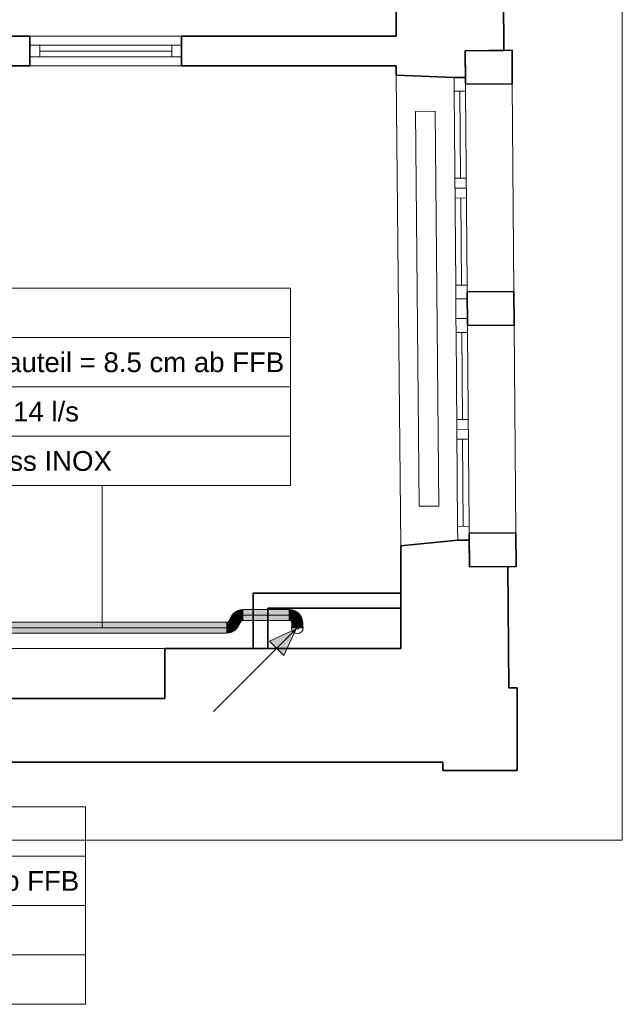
# Model space of a CAD drawing. Extents: x -155 to 515, y -70 to 524.
# Tile 7 of 9: x 259 to 320, y 185 to 285. Entities that reach past the tile are written whole.
import ezdxf
from ezdxf.lldxf.tags import DXFTag

# ---------------------------------------------------------------- set-up
doc = ezdxf.new("R2010")
doc.units = 0
doc.layers.get('0').update_dxf_attribs({"lineweight": 5})
for name, color, linetype, lineweight in [('0-Shading', 7, 'Continuous', 5), ('5_OG-BESTAND', 7, 'Continuous', 25), ('5_OG-HLSE', 7, 'Continuous', 25), ('5_OG-NEU', 7, 'Continuous', 25)]:
    doc.layers.add(name, color=color, linetype=linetype, lineweight=lineweight)
for name, color, linetype, lineweight, true_color in [('A_Wand_allgemein', 3, 'Continuous', 35, 0x00ff00), ('RL_Isolierung', 7, 'fein_strichliert', 18, 0x99ff99), ('S_Kaltwasser', 7, 'Continuous', 18, 0x006000), ('S_Kaltwasser_Beschriftung', 7, 'Continuous', 18, 0x005e00), ('S_Warmwasser', 1, 'fein_strichliert', 35, 0xff0000), ('S_Warmwasser_Beschriftung', 1, 'Continuous', 18, 0xff0000)]:
    doc.layers.add(name, color=color, linetype=linetype, lineweight=lineweight, true_color=true_color)
doc.styles.get("Standard").update_dxf_attribs({"font": 'arial.ttf'})
tags = doc.linetypes.add('ALL_S14', pattern=[0.002, 0.001, -0.001]).pattern_tags.tags
tags[6:7] = [DXFTag(74, 4), DXFTag(75, 0), DXFTag(340, '0'), DXFTag(46, 1.0), DXFTag(50, 0.0), DXFTag(44, 0.0), DXFTag(45, 0.0)]
tags[4:5] = [DXFTag(74, 4), DXFTag(75, 0), DXFTag(340, '0'), DXFTag(46, 1.0), DXFTag(50, 0.0), DXFTag(44, 0.0), DXFTag(45, 0.0)]
tags = doc.linetypes.add('fein_strichliert', pattern=[4, 1, -2, 1]).pattern_tags.tags
tags[8:9] = [DXFTag(74, 4), DXFTag(75, 0), DXFTag(340, '0'), DXFTag(46, 0.0), DXFTag(50, 0.0), DXFTag(44, 0.0), DXFTag(45, 0.0)]
tags[6:7] = [DXFTag(74, 4), DXFTag(75, 0), DXFTag(340, '0'), DXFTag(46, 0.0), DXFTag(50, 0.0), DXFTag(44, 0.0), DXFTag(45, 0.0)]
tags[4:5] = [DXFTag(74, 4), DXFTag(75, 0), DXFTag(340, '0'), DXFTag(46, 0.0), DXFTag(50, 0.0), DXFTag(44, 0.0), DXFTag(45, 0.0)]
tags = doc.linetypes.add('PUNKT2_S9', pattern=[0.0005, 0, -0.0005]).pattern_tags.tags
tags[6:7] = [DXFTag(74, 4), DXFTag(75, 0), DXFTag(340, '0'), DXFTag(46, 1.0), DXFTag(50, 0.0), DXFTag(44, 0.0), DXFTag(45, 0.0)]
tags[4:5] = [DXFTag(74, 4), DXFTag(75, 0), DXFTag(340, '0'), DXFTag(46, 1.0), DXFTag(50, 0.0), DXFTag(44, 0.0), DXFTag(45, 0.0)]

# ---------------------------------------------------------------- blocks, each defined once
blk = doc.blocks.new('Shading-A06HT289NL', base_point=(238.822, 223.048))
at = {"layer": '0-Shading', "color": 98, "true_color": 0x004200}
for points in [[(280.922, 224.339), (280.993, 224.509), (280.716, 224.258), (280.853, 224.59)], [(281.186, 224.761), (281.072, 224.875), (280.993, 224.509), (280.853, 224.59)], [(281.437, 224.954), (281.357, 225.093), (281.186, 224.761), (281.072, 224.875)], [(281.437, 224.954), (281.688, 225.231), (281.357, 225.093)], [(281.437, 224.954), (281.714, 225.068), (281.688, 225.231), (281.727, 225.085)], [(281.9, 225.258), (281.688, 225.231), (281.727, 225.085)], [(281.714, 225.068), (281.73, 225.075), (281.727, 225.085)], [(281.73, 225.075), (281.9, 225.258), (281.727, 225.085)], [(281.73, 225.075), (282.044, 225.116), (281.9, 225.258), (282.044, 225.277)], [(286.727, 225.116), (286.727, 225.277), (282.044, 225.116), (282.044, 225.277)], [(286.727, 225.116), (287.002, 225.241), (286.727, 225.277)], [(286.727, 225.116), (287.041, 225.075), (287.002, 225.241), (287.066, 225.169)], [(287.066, 225.169), (287.082, 225.231), (287.002, 225.241)], [(287.041, 225.075), (287.163, 225.024), (287.066, 225.169)], [(287.163, 225.024), (287.082, 225.231), (287.066, 225.169)], [(287.163, 225.024), (287.333, 224.954), (287.082, 225.231), (287.414, 225.093)], [(287.585, 224.761), (287.699, 224.875), (287.333, 224.954), (287.414, 225.093)], [(287.778, 224.509), (287.917, 224.59), (287.585, 224.761), (287.699, 224.875)], [(287.899, 224.217), (288.055, 224.258), (287.778, 224.509), (287.917, 224.59)], [(250.381, 223.825), (280.394, 223.825), (250.542, 223.986), (280.394, 223.986)], [(280.507, 223.84), (280.465, 223.996), (280.394, 223.825), (280.394, 223.986)], [(280.612, 223.884), (280.532, 224.023), (280.507, 223.84), (280.465, 223.996)], [(280.703, 223.953), (280.589, 224.067), (280.612, 223.884), (280.532, 224.023)], [(280.772, 224.043), (280.632, 224.124), (280.703, 223.953), (280.589, 224.067)], [(280.632, 224.124), (280.736, 224.064), (280.654, 224.177), (280.74, 224.08)], [(280.67, 224.188), (280.66, 224.19), (280.654, 224.177)], [(280.654, 224.177), (280.74, 224.08), (280.67, 224.188), (280.759, 224.164)], [(280.753, 224.261), (280.669, 224.261), (280.67, 224.188), (280.66, 224.19)], [(280.808, 223.902), (280.697, 224.013), (280.669, 223.902), (280.682, 223.998)], [(280.67, 224.188), (280.759, 224.164), (280.753, 224.261), (280.755, 224.261)], [(280.697, 224.013), (280.685, 224.025), (280.682, 223.998)], [(280.694, 224.09), (280.685, 224.025), (280.709, 224.079)], [(280.739, 224.056), (280.709, 224.079), (280.698, 224.014), (280.685, 224.025)], [(280.698, 224.014), (280.685, 224.025), (280.697, 224.013)], [(280.702, 224.154), (280.694, 224.09), (280.733, 224.136), (280.709, 224.079)], [(280.808, 223.902), (280.83, 223.902), (280.697, 224.013), (280.698, 224.014)], [(280.84, 223.978), (280.739, 224.056), (280.83, 223.902), (280.698, 224.014)], [(280.733, 224.136), (280.705, 224.177), (280.702, 224.154)], [(280.778, 224.242), (280.716, 224.258), (280.705, 224.177)], [(280.733, 224.136), (280.763, 224.207), (280.705, 224.177), (280.746, 224.214)], [(280.733, 224.136), (280.709, 224.079), (280.852, 224.068), (280.84, 223.978)], [(280.922, 224.339), (280.716, 224.258), (280.778, 224.242)], [(280.852, 224.068), (280.865, 224.165), (280.733, 224.136), (280.763, 224.207)], [(280.736, 224.064), (280.772, 224.043), (280.74, 224.08)], [(280.74, 224.08), (280.772, 224.043), (280.759, 224.164), (280.815, 224.149)], [(280.763, 224.207), (280.778, 224.242), (280.746, 224.214)], [(280.759, 224.164), (280.815, 224.149), (280.755, 224.261), (280.83, 224.261)], [(280.763, 224.207), (280.806, 224.189), (280.778, 224.242), (280.804, 224.235)], [(280.778, 224.242), (280.804, 224.235), (280.81, 224.263)], [(280.804, 224.235), (280.872, 224.217), (280.81, 224.263), (280.922, 224.339)], [(280.806, 224.189), (280.865, 224.165), (280.804, 224.235), (280.872, 224.217)], [(281.585, 223.574), (281.445, 223.654), (281.366, 223.289), (281.253, 223.403)], [(281.722, 223.906), (281.567, 223.947), (281.585, 223.574), (281.445, 223.654)], [(281.585, 223.995), (281.571, 223.98), (281.602, 223.988), (281.567, 223.947)], [(281.602, 223.988), (281.567, 223.947), (281.726, 223.936), (281.722, 223.906)], [(281.574, 223.999), (281.571, 223.98), (281.578, 223.998)], [(281.578, 223.998), (281.571, 223.98), (281.585, 223.995)], [(281.612, 224.081), (281.586, 224.096), (281.578, 223.998), (281.574, 223.999)], [(281.65, 224.059), (281.612, 224.081), (281.585, 223.995), (281.578, 223.998)], [(281.659, 224.054), (281.65, 224.059), (281.602, 223.988), (281.585, 223.995)], [(281.641, 224.153), (281.598, 224.186), (281.612, 224.081), (281.586, 224.096)], [(281.631, 224.261), (281.608, 224.261), (281.641, 224.153), (281.598, 224.186)], [(281.736, 224.01), (281.659, 224.054), (281.726, 223.936), (281.602, 223.988)], [(281.608, 223.902), (281.62, 223.902), (281.619, 223.987), (281.626, 223.983)], [(281.699, 224.108), (281.641, 224.153), (281.65, 224.059), (281.612, 224.081)], [(281.619, 223.987), (281.627, 223.994), (281.623, 224.015), (281.628, 224.014)], [(281.619, 223.987), (281.626, 223.983), (281.627, 223.994)], [(281.622, 223.932), (281.62, 223.902), (281.628, 223.982), (281.769, 223.902)], [(281.626, 223.983), (281.622, 223.932), (281.628, 223.982)], [(281.666, 224.106), (281.671, 224.118), (281.623, 224.015), (281.667, 224.12)], [(281.628, 224.014), (281.666, 224.106), (281.623, 224.015)], [(281.627, 223.994), (281.626, 223.983), (281.63, 223.998), (281.629, 223.988)], [(281.629, 223.988), (281.626, 223.983), (281.628, 223.982)], [(281.628, 224.014), (281.627, 223.994), (281.632, 224.013), (281.63, 223.998)], [(281.628, 224.014), (281.632, 224.013), (281.671, 224.118), (281.68, 224.113)], [(281.643, 224.01), (281.629, 223.988), (281.769, 223.902), (281.628, 223.982)], [(281.629, 223.988), (281.643, 224.01), (281.63, 223.998)], [(281.63, 223.998), (281.643, 224.01), (281.632, 224.013)], [(281.669, 224.223), (281.685, 224.261), (281.631, 224.261)], [(281.631, 224.261), (281.641, 224.153), (281.669, 224.223)], [(281.632, 224.013), (281.643, 224.01), (281.68, 224.113), (281.735, 224.081)], [(281.741, 224.151), (281.669, 224.223), (281.699, 224.108), (281.641, 224.153)], [(281.779, 223.974), (281.806, 224.04), (281.643, 224.01), (281.735, 224.081)], [(281.643, 224.01), (281.769, 223.902), (281.779, 223.974)], [(281.699, 224.108), (281.65, 224.059), (281.703, 224.105), (281.659, 224.054)], [(281.744, 224.073), (281.703, 224.105), (281.736, 224.01), (281.659, 224.054)], [(281.744, 224.203), (281.736, 224.211), (281.671, 224.118), (281.667, 224.12)], [(281.685, 224.261), (281.669, 224.223), (281.757, 224.166), (281.741, 224.151)], [(281.671, 224.118), (281.68, 224.113), (281.744, 224.203), (281.755, 224.192)], [(281.68, 224.113), (281.735, 224.081), (281.755, 224.192), (281.818, 224.129)], [(281.758, 224.177), (281.769, 224.261), (281.685, 224.261)], [(281.685, 224.261), (281.757, 224.166), (281.758, 224.177)], [(281.703, 224.105), (281.741, 224.151), (281.699, 224.108)], [(281.741, 224.151), (281.703, 224.105), (281.753, 224.139), (281.744, 224.073)], [(281.806, 224.04), (281.85, 224.097), (281.735, 224.081), (281.818, 224.129)], [(281.837, 224.261), (281.826, 224.28), (281.744, 224.203), (281.736, 224.211)], [(281.753, 224.139), (281.757, 224.166), (281.741, 224.151)], [(281.818, 224.129), (281.895, 224.161), (281.744, 224.203), (281.837, 224.261)], [(281.85, 224.097), (281.907, 224.141), (281.818, 224.129), (281.895, 224.161)], [(281.97, 224.181), (281.931, 224.324), (281.895, 224.161), (281.826, 224.28)], [(281.907, 224.141), (281.973, 224.168), (281.895, 224.161), (281.97, 224.181)], [(282.044, 224.191), (282.044, 224.339), (281.97, 224.181), (281.931, 224.324)], [(281.973, 224.168), (282.044, 224.177), (281.97, 224.181), (282.044, 224.191)], [(282.044, 224.177), (284.292, 224.339), (282.044, 224.191)], [(282.044, 224.177), (286.727, 224.177), (284.292, 224.339), (286.727, 224.339)], [(284.292, 224.339), (282.044, 224.339), (282.044, 224.191)], [(286.798, 224.168), (286.839, 224.324), (286.727, 224.177), (286.727, 224.339)], [(286.798, 224.168), (286.864, 224.141), (286.839, 224.324), (286.942, 224.275)], [(286.942, 224.275), (286.945, 224.28), (286.839, 224.324)], [(286.864, 224.141), (286.921, 224.097), (286.942, 224.275), (287.023, 224.199)], [(286.921, 224.097), (286.965, 224.04), (287.023, 224.199), (287.076, 224.104)], [(286.942, 224.275), (287.023, 224.199), (286.945, 224.28), (287.031, 224.206)], [(287.031, 224.206), (287.035, 224.211), (286.945, 224.28)], [(286.965, 224.04), (286.992, 223.974), (287.076, 224.104), (287.1, 224.003)], [(286.992, 223.974), (287.158, 223.938), (287.148, 224.015)], [(286.992, 223.974), (287.002, 223.902), (287.158, 223.938), (287.157, 223.902)], [(287.002, 223.436), (287.163, 223.436), (287.002, 223.902), (287.163, 223.902)], [(287.023, 224.199), (287.076, 224.104), (287.031, 224.206), (287.089, 224.112)], [(287.089, 224.112), (287.104, 224.12), (287.031, 224.206), (287.035, 224.211)], [(287.1, 224.003), (287.148, 224.015), (287.076, 224.104), (287.104, 224.12)], [(287.157, 223.902), (287.163, 223.902), (287.158, 223.938)], [(287.94, 223.902), (288.102, 223.902), (287.899, 224.217), (288.055, 224.258)], [(287.94, 223.436), (288.102, 223.436), (287.94, 223.902), (288.102, 223.902)], [(250.381, 223.048), (250.542, 222.886), (274.486, 223.048), (272.039, 222.886)], [(272.039, 222.886), (280.394, 222.886), (274.486, 223.048), (280.394, 223.048)], [(280.75, 222.933), (280.708, 223.089), (280.394, 222.886), (280.394, 223.048)], [(280.75, 222.933), (281.053, 223.059), (280.708, 223.089), (280.953, 223.19)], [(281.053, 223.059), (281.082, 223.071), (280.953, 223.19), (281.001, 223.21)], [(281.366, 223.289), (281.253, 223.403), (281.082, 223.071), (281.001, 223.21)]]:
    blk.add_solid(points, dxfattribs=at)
at = {"layer": '0-Shading', "color": 98, "true_color": 0x005c00}
for points in [[(280.922, 224.339), (281.092, 224.452), (280.993, 224.509)], [(280.922, 224.339), (281.213, 224.382), (281.092, 224.452)], [(280.993, 224.509), (281.134, 224.473), (281.186, 224.761), (281.361, 224.586)], [(281.134, 224.473), (280.993, 224.509), (281.092, 224.452)], [(281.213, 224.382), (281.399, 224.405), (281.092, 224.452), (281.134, 224.473)], [(281.134, 224.473), (281.399, 224.405), (281.361, 224.586), (281.461, 224.486)], [(281.602, 224.668), (281.437, 224.954), (281.361, 224.586), (281.186, 224.761)], [(281.461, 224.486), (281.632, 224.617), (281.361, 224.586), (281.602, 224.668)], [(281.567, 224.379), (281.461, 224.486), (281.399, 224.405)], [(281.602, 224.668), (281.605, 224.669), (281.437, 224.954), (281.714, 225.068)], [(281.784, 224.353), (281.632, 224.617), (281.567, 224.379), (281.461, 224.486)], [(281.602, 224.668), (281.617, 224.642), (281.827, 224.713), (281.831, 224.699)], [(281.605, 224.669), (281.827, 224.713), (281.714, 225.068), (281.73, 225.075)], [(281.617, 224.642), (281.632, 224.617), (281.831, 224.699)], [(281.926, 224.342), (281.831, 224.699), (281.784, 224.353), (281.632, 224.617)], [(282.044, 224.727), (282.044, 225.116), (281.827, 224.713), (281.73, 225.075)], [(281.831, 224.699), (282.044, 224.727), (281.827, 224.713)], [(282.044, 224.339), (282.044, 224.727), (281.926, 224.342), (281.831, 224.699)], [(286.727, 224.727), (286.727, 225.116), (282.044, 224.727), (282.044, 225.116)], [(282.044, 224.339), (286.727, 224.727), (282.044, 224.727)], [(282.044, 224.339), (284.292, 224.339), (286.727, 224.727), (286.727, 224.612)], [(284.292, 224.339), (286.727, 224.339), (286.727, 224.612)], [(286.727, 224.727), (286.944, 224.713), (286.727, 225.116), (287.041, 225.075)], [(286.871, 224.718), (286.727, 224.727), (286.94, 224.699)], [(286.922, 224.63), (286.94, 224.699), (286.727, 224.612), (286.727, 224.727)], [(286.727, 224.612), (286.727, 224.339), (286.922, 224.63), (286.844, 224.342)], [(286.922, 224.63), (286.844, 224.342), (287.085, 224.639), (286.854, 224.342)], [(287.085, 224.639), (286.854, 224.342), (287.139, 224.617), (286.987, 224.353)], [(286.944, 224.713), (286.871, 224.718), (286.94, 224.699)], [(287.085, 224.639), (286.94, 224.699), (286.922, 224.63)], [(286.944, 224.713), (286.94, 224.699), (286.949, 224.712)], [(287.163, 224.658), (287.163, 224.669), (286.94, 224.699), (286.949, 224.712)], [(287.163, 224.658), (286.94, 224.699), (287.085, 224.639)], [(287.041, 225.075), (286.944, 224.713), (287.163, 225.024), (286.949, 224.712)], [(287.163, 224.669), (287.163, 225.024), (286.949, 224.712)], [(287.139, 224.617), (286.987, 224.353), (287.229, 224.548), (287.027, 224.358)], [(287.229, 224.548), (287.027, 224.358), (287.204, 224.379)], [(287.085, 224.639), (287.139, 224.617), (287.163, 224.658)], [(287.183, 224.663), (287.163, 224.658), (287.229, 224.548), (287.139, 224.617)], [(287.163, 225.024), (287.277, 224.855), (287.333, 224.954)], [(287.163, 225.024), (287.206, 224.733), (287.277, 224.855)], [(287.206, 224.733), (287.163, 225.024), (287.169, 224.668), (287.163, 224.669)], [(287.163, 224.669), (287.163, 224.658), (287.169, 224.668)], [(287.169, 224.668), (287.163, 224.658), (287.183, 224.663)], [(287.214, 224.672), (287.206, 224.733), (287.183, 224.663), (287.169, 224.668)], [(287.177, 224.163), (287.441, 224.315), (287.204, 224.379), (287.31, 224.486)], [(287.214, 224.672), (287.183, 224.663), (287.216, 224.652)], [(287.183, 224.663), (287.229, 224.548), (287.216, 224.652)], [(287.204, 224.379), (287.31, 224.486), (287.229, 224.548)], [(287.238, 224.788), (287.206, 224.733), (287.275, 224.724), (287.229, 224.548)], [(287.275, 224.724), (287.229, 224.548), (287.375, 224.551), (287.31, 224.486)], [(287.277, 224.855), (287.238, 224.788), (287.297, 224.813), (287.275, 224.724)], [(287.41, 224.586), (287.297, 224.813), (287.375, 224.551), (287.275, 224.724)], [(287.297, 224.813), (287.333, 224.954), (287.277, 224.855)], [(287.333, 224.954), (287.297, 224.813), (287.585, 224.761), (287.41, 224.586)], [(287.33, 224.506), (287.31, 224.486), (287.441, 224.315)], [(287.466, 224.329), (287.375, 224.551), (287.441, 224.315), (287.33, 224.506)], [(287.41, 224.586), (287.375, 224.551), (287.492, 224.345), (287.466, 224.329)], [(287.492, 224.345), (287.778, 224.509), (287.41, 224.586), (287.585, 224.761)], [(287.537, 224.12), (287.899, 224.217), (287.492, 224.345), (287.778, 224.509)], [(250.381, 223.825), (250.314, 223.436), (280.394, 223.825), (277.947, 223.436)], [(277.947, 223.436), (280.394, 223.436), (280.394, 223.825)], [(280.608, 223.465), (280.507, 223.84), (280.394, 223.436), (280.394, 223.825)], [(280.708, 223.089), (280.608, 223.465), (280.394, 223.048), (280.394, 223.436)], [(280.632, 223.85), (280.612, 223.884), (280.507, 223.84)], [(280.608, 223.465), (280.807, 223.547), (280.507, 223.84), (280.632, 223.85)], [(280.821, 223.522), (280.807, 223.547), (280.608, 223.465)], [(280.708, 223.089), (281.001, 223.21), (280.608, 223.465), (280.821, 223.522)], [(280.73, 223.925), (280.703, 223.953), (280.612, 223.884)], [(280.632, 223.85), (280.801, 223.855), (280.612, 223.884), (280.73, 223.925)], [(280.807, 223.547), (280.978, 223.678), (280.632, 223.85), (280.801, 223.855)], [(280.806, 224.024), (280.772, 224.043), (280.703, 223.953)], [(280.73, 223.925), (280.892, 223.974), (280.703, 223.953), (280.806, 224.024)], [(280.73, 223.925), (280.977, 223.925), (280.892, 223.974)], [(280.73, 223.925), (280.801, 223.855), (280.977, 223.925), (280.907, 223.854)], [(280.853, 224.138), (280.815, 224.149), (280.772, 224.043)], [(280.949, 224.113), (280.853, 224.138), (280.806, 224.024), (280.772, 224.043)], [(280.806, 224.024), (280.772, 224.043), (280.806, 224.024)], [(280.978, 223.678), (281.109, 223.849), (280.801, 223.855), (281.101, 223.853)], [(280.949, 224.113), (280.806, 224.024), (281.046, 224.014), (280.894, 223.975)], [(280.998, 223.658), (280.978, 223.678), (280.807, 223.547)], [(280.821, 223.522), (281.042, 223.613), (280.807, 223.547), (280.998, 223.658)], [(280.969, 224.261), (280.869, 224.261), (280.854, 224.139), (280.815, 224.149)], [(280.869, 224.261), (280.83, 224.261), (280.815, 224.149)], [(280.854, 224.139), (280.815, 224.149), (280.853, 224.138)], [(281.001, 223.21), (281.253, 223.403), (280.821, 223.522), (281.042, 223.613)], [(280.84, 223.978), (280.83, 223.902), (280.917, 223.919), (280.888, 223.902)], [(280.852, 224.068), (280.84, 223.978), (280.902, 224.039)], [(280.902, 224.039), (280.84, 223.978), (280.959, 224.006)], [(280.959, 224.006), (280.84, 223.978), (281.022, 223.902), (280.939, 223.902)], [(280.865, 224.165), (280.852, 224.068), (280.956, 224.127)], [(280.956, 224.127), (280.852, 224.068), (280.98, 224.117), (280.902, 224.039)], [(280.949, 224.113), (280.951, 224.114), (280.853, 224.138), (280.854, 224.139)], [(280.961, 224.253), (280.854, 224.139), (281.097, 224.197), (280.951, 224.114)], [(280.905, 224.208), (280.872, 224.217), (280.865, 224.165)], [(280.865, 224.165), (280.956, 224.127), (280.905, 224.208), (281.036, 224.173)], [(280.922, 224.339), (280.872, 224.217), (280.982, 224.297), (280.905, 224.208)], [(280.888, 223.902), (280.939, 223.902), (280.917, 223.919)], [(280.892, 223.974), (280.977, 223.925), (280.894, 223.975), (280.979, 223.927)], [(281.046, 224.014), (280.894, 223.975), (280.979, 223.927)], [(280.959, 224.006), (281.069, 224.08), (280.902, 224.039), (280.98, 224.117)], [(280.905, 224.208), (281.036, 224.173), (280.982, 224.297), (281.104, 224.214)], [(280.907, 223.854), (281.101, 223.853), (280.977, 223.925)], [(281.031, 224.355), (280.922, 224.339), (280.982, 224.297)], [(280.949, 224.113), (281.092, 224.074), (280.951, 224.114), (281.094, 224.077)], [(280.949, 224.113), (281.046, 224.014), (281.092, 224.074)], [(281.094, 224.077), (281.15, 224.175), (280.951, 224.114), (281.097, 224.197)], [(281.036, 224.173), (280.956, 224.127), (280.98, 224.117)], [(281.101, 224.04), (281.114, 224.061), (280.959, 224.006), (281.069, 224.08)], [(281.101, 224.04), (280.959, 224.006), (281.051, 223.953)], [(280.959, 224.006), (281.022, 223.902), (281.051, 223.953)], [(280.969, 224.261), (280.961, 224.253), (281.211, 224.261), (281.097, 224.197)], [(280.977, 223.925), (281.101, 223.853), (280.979, 223.927), (281.11, 223.853)], [(281.134, 223.834), (281.109, 223.849), (280.978, 223.678)], [(280.998, 223.658), (281.188, 223.803), (280.978, 223.678), (281.134, 223.834)], [(281.183, 224.05), (281.046, 224.014), (281.11, 223.853), (280.979, 223.927)], [(281.069, 224.08), (281.159, 224.14), (280.98, 224.117), (281.036, 224.173)], [(281.213, 224.382), (281.031, 224.355), (281.104, 224.214), (280.982, 224.297)], [(281.042, 223.613), (281.28, 223.75), (280.998, 223.658), (281.188, 223.803)], [(281.178, 224.024), (281.101, 224.04), (281.128, 223.902), (281.022, 223.902)], [(281.104, 224.214), (281.036, 224.173), (281.177, 224.164), (281.159, 224.14)], [(281.253, 223.403), (281.445, 223.654), (281.042, 223.613), (281.28, 223.75)], [(281.046, 224.014), (281.183, 224.05), (281.092, 224.074)], [(281.114, 224.061), (281.159, 224.14), (281.069, 224.08)], [(281.092, 224.074), (281.183, 224.05), (281.094, 224.077), (281.192, 224.052)], [(281.211, 224.261), (281.195, 224.252), (281.192, 224.052), (281.094, 224.077)], [(281.15, 224.175), (281.195, 224.252), (281.097, 224.197)], [(281.159, 224.14), (281.101, 224.04), (281.219, 224.123), (281.194, 224.062)], [(281.142, 224.049), (281.101, 224.04), (281.182, 224.033), (281.178, 224.024)], [(281.109, 223.849), (281.11, 223.853), (281.101, 223.853)], [(281.213, 224.382), (281.104, 224.214), (281.297, 224.334)], [(281.297, 224.334), (281.104, 224.214), (281.305, 224.329), (281.177, 224.164)], [(281.136, 223.838), (281.11, 223.853), (281.134, 223.834), (281.109, 223.849)], [(281.183, 224.05), (281.11, 223.853), (281.191, 224.048)], [(281.214, 224.042), (281.191, 224.048), (281.111, 223.853), (281.11, 223.853)], [(281.158, 223.866), (281.11, 223.853), (281.136, 223.838)], [(281.214, 224.042), (281.111, 223.853), (281.209, 224.022)], [(281.111, 223.853), (281.286, 223.901), (281.219, 224.04), (281.382, 223.997)], [(281.207, 224.017), (281.178, 224.024), (281.177, 223.902), (281.128, 223.902)], [(281.19, 223.806), (281.136, 223.838), (281.188, 223.803), (281.134, 223.834)], [(281.19, 223.806), (281.286, 223.901), (281.136, 223.838), (281.158, 223.866)], [(281.234, 224.012), (281.242, 224.073), (281.142, 224.049)], [(281.177, 224.164), (281.159, 224.14), (281.224, 224.132), (281.219, 224.123)], [(281.267, 224.28), (281.177, 224.164), (281.23, 224.142), (281.224, 224.132)], [(281.177, 223.902), (281.19, 223.902), (281.207, 224.017), (281.22, 224.015)], [(281.182, 224.033), (281.178, 224.024), (281.209, 224.022), (281.207, 224.017)], [(281.191, 224.048), (281.192, 224.052), (281.183, 224.05)], [(281.188, 223.803), (281.28, 223.75), (281.19, 223.806), (281.281, 223.752)], [(281.19, 223.902), (281.219, 223.902), (281.22, 224.015), (281.234, 224.012)], [(281.51, 223.962), (281.286, 223.901), (281.281, 223.752), (281.19, 223.806)], [(281.217, 224.067), (281.192, 224.052), (281.217, 224.063), (281.191, 224.048)], [(281.217, 224.063), (281.191, 224.048), (281.214, 224.044)], [(281.214, 224.044), (281.191, 224.048), (281.214, 224.042)], [(281.211, 224.261), (281.192, 224.052), (281.219, 224.261)], [(281.219, 224.261), (281.192, 224.052), (281.248, 224.261), (281.192, 224.053)], [(281.218, 224.147), (281.192, 224.053), (281.297, 224.114)], [(281.219, 224.123), (281.194, 224.062), (281.224, 224.122), (281.217, 224.067)], [(281.209, 224.022), (281.207, 224.017), (281.221, 224.017), (281.22, 224.015)], [(281.219, 224.04), (281.214, 224.042), (281.209, 224.022)], [(281.213, 224.382), (281.297, 224.334), (281.399, 224.405), (281.397, 224.402)], [(281.22, 224.043), (281.233, 224.073), (281.214, 224.044), (281.217, 224.063)], [(281.219, 224.04), (281.22, 224.043), (281.214, 224.042), (281.214, 224.044)], [(281.224, 224.122), (281.217, 224.067), (281.247, 224.116), (281.235, 224.071)], [(281.233, 224.073), (281.234, 224.077), (281.217, 224.063), (281.217, 224.067)], [(281.248, 224.261), (281.218, 224.147), (281.426, 224.189), (281.297, 224.114)], [(281.224, 224.132), (281.219, 224.123), (281.227, 224.13), (281.224, 224.122)], [(281.234, 224.012), (281.219, 223.902), (281.264, 224.086), (281.294, 224.103)], [(281.294, 224.103), (281.219, 223.902), (281.463, 224.058), (281.367, 223.934)], [(281.382, 223.997), (281.393, 224.012), (281.219, 224.04), (281.22, 224.043)], [(281.335, 223.902), (281.346, 223.906), (281.219, 223.902), (281.367, 223.934)], [(281.22, 224.043), (281.35, 224.092), (281.233, 224.073), (281.3, 224.113)], [(281.393, 224.012), (281.429, 224.059), (281.22, 224.043), (281.35, 224.092)], [(281.22, 224.015), (281.234, 224.012), (281.221, 224.017)], [(281.23, 224.142), (281.224, 224.132), (281.227, 224.13)], [(281.224, 224.122), (281.247, 224.116), (281.227, 224.13)], [(281.33, 224.315), (281.23, 224.142), (281.247, 224.116), (281.227, 224.13)], [(281.33, 224.315), (281.305, 224.329), (281.23, 224.142), (281.267, 224.28)], [(281.297, 224.114), (281.234, 224.077), (281.3, 224.113), (281.233, 224.073)], [(281.242, 224.073), (281.234, 224.012), (281.264, 224.086)], [(281.235, 224.071), (281.242, 224.073), (281.247, 224.116)], [(281.294, 224.103), (281.247, 224.116), (281.242, 224.073)], [(281.5, 224.216), (281.33, 224.315), (281.294, 224.103), (281.247, 224.116)], [(281.248, 224.261), (281.426, 224.189), (281.3, 224.261)], [(281.28, 223.75), (281.445, 223.654), (281.281, 223.752)], [(281.51, 223.962), (281.281, 223.752), (281.544, 223.953)], [(281.281, 223.752), (281.445, 223.654), (281.544, 223.953), (281.567, 223.947)], [(281.286, 223.901), (281.51, 223.962), (281.382, 223.997)], [(281.294, 224.103), (281.463, 224.058), (281.5, 224.216), (281.577, 224.172)], [(281.335, 224.36), (281.297, 224.334), (281.305, 224.329)], [(281.427, 224.188), (281.426, 224.189), (281.3, 224.113), (281.297, 224.114)], [(281.311, 224.261), (281.3, 224.261), (281.309, 224.256)], [(281.35, 224.092), (281.497, 224.147), (281.3, 224.113), (281.427, 224.188)], [(281.397, 224.402), (281.335, 224.36), (281.33, 224.315), (281.305, 224.329)], [(281.416, 224.261), (281.311, 224.261), (281.387, 224.211), (281.309, 224.256)], [(281.33, 224.315), (281.5, 224.216), (281.399, 224.405), (281.552, 224.242)], [(281.346, 223.906), (281.335, 223.902), (281.343, 223.902)], [(281.619, 223.987), (281.346, 223.906), (281.535, 223.902), (281.343, 223.902)], [(281.346, 223.906), (281.619, 223.987), (281.367, 223.934)], [(281.429, 224.059), (281.497, 224.147), (281.35, 224.092)], [(281.433, 224.019), (281.367, 223.934), (281.623, 224.015), (281.619, 223.987)], [(281.382, 223.997), (281.402, 223.991), (281.393, 224.012), (281.428, 224.006)], [(281.387, 224.211), (281.426, 224.189), (281.416, 224.261), (281.55, 224.261)], [(281.598, 224.186), (281.511, 224.165), (281.428, 224.006), (281.393, 224.012)], [(281.399, 224.405), (281.552, 224.242), (281.567, 224.379), (281.653, 224.293)], [(281.402, 223.991), (281.51, 223.962), (281.428, 224.006), (281.571, 223.98)], [(281.427, 224.188), (281.55, 224.261), (281.426, 224.189)], [(281.585, 224.261), (281.55, 224.261), (281.497, 224.147), (281.427, 224.188)], [(281.598, 224.186), (281.428, 224.006), (281.586, 224.096)], [(281.428, 224.006), (281.571, 223.98), (281.586, 224.096)], [(281.463, 224.058), (281.433, 224.019), (281.489, 224.051)], [(281.433, 224.019), (281.623, 224.015), (281.489, 224.051)], [(281.577, 224.172), (281.463, 224.058), (281.633, 224.14), (281.489, 224.051)], [(281.633, 224.14), (281.489, 224.051), (281.667, 224.12), (281.585, 224.025)], [(281.552, 224.242), (281.5, 224.216), (281.601, 224.191), (281.577, 224.172)], [(281.51, 223.962), (281.544, 223.953), (281.571, 223.98)], [(281.585, 224.261), (281.511, 224.165), (281.608, 224.261), (281.598, 224.186)], [(281.535, 223.902), (281.608, 223.902), (281.619, 223.987)], [(281.544, 223.953), (281.567, 223.947), (281.571, 223.98)], [(281.653, 224.293), (281.552, 224.242), (281.689, 224.258), (281.601, 224.191)], [(281.567, 224.379), (281.653, 224.293), (281.783, 224.353)], [(281.601, 224.191), (281.577, 224.172), (281.642, 224.146), (281.633, 224.14)], [(281.585, 224.025), (281.623, 224.015), (281.667, 224.12)], [(281.736, 224.211), (281.634, 224.216), (281.642, 224.146), (281.601, 224.191)], [(281.633, 224.14), (281.667, 224.12), (281.642, 224.146)], [(281.689, 224.258), (281.634, 224.216), (281.708, 224.238)], [(281.634, 224.216), (281.736, 224.211), (281.708, 224.238)], [(281.736, 224.211), (281.642, 224.146), (281.667, 224.12)], [(281.69, 224.31), (281.653, 224.293), (281.69, 224.31)], [(281.755, 224.296), (281.69, 224.31), (281.689, 224.258), (281.653, 224.293)], [(281.826, 224.28), (281.755, 224.296), (281.708, 224.238), (281.689, 224.258)], [(281.784, 224.353), (281.69, 224.31), (281.807, 224.314)], [(281.783, 224.353), (281.69, 224.31), (281.784, 224.353), (281.69, 224.31)], [(281.784, 224.313), (281.69, 224.31), (281.755, 224.296)], [(281.736, 224.211), (281.826, 224.28), (281.708, 224.238)], [(281.807, 224.314), (281.784, 224.313), (281.826, 224.28), (281.755, 224.296)], [(281.784, 224.353), (281.807, 224.314), (281.926, 224.342), (281.931, 224.324)], [(281.807, 224.314), (281.826, 224.28), (281.931, 224.324)], [(281.931, 224.324), (282.044, 224.339), (281.926, 224.342)], [(286.727, 224.339), (286.839, 224.324), (286.844, 224.342)], [(286.854, 224.342), (286.839, 224.324), (286.987, 224.353), (286.945, 224.28)], [(286.844, 224.342), (286.839, 224.324), (286.854, 224.342)], [(286.964, 224.314), (286.945, 224.28), (286.971, 224.305)], [(286.945, 224.28), (287.035, 224.211), (286.971, 224.305)], [(287.027, 224.358), (286.987, 224.353), (286.971, 224.305), (286.964, 224.314)], [(287.035, 224.211), (287.059, 224.25), (286.971, 224.305), (287.027, 224.357)], [(287.059, 224.25), (287.133, 224.371), (287.027, 224.357), (287.027, 224.358)], [(287.059, 224.25), (287.035, 224.211), (287.063, 224.238)], [(287.063, 224.238), (287.035, 224.211), (287.104, 224.12)], [(287.133, 224.309), (287.133, 224.371), (287.063, 224.238), (287.059, 224.25)], [(287.138, 224.14), (287.133, 224.309), (287.104, 224.12), (287.063, 224.238)], [(287.138, 224.14), (287.104, 224.12), (287.148, 224.015)], [(287.204, 224.379), (287.133, 224.371), (287.133, 224.309)], [(287.204, 224.379), (287.133, 224.309), (287.177, 224.163), (287.138, 224.14)], [(287.177, 224.163), (287.138, 224.14), (287.166, 224.02), (287.148, 224.015)], [(287.166, 224.02), (287.148, 224.015), (287.164, 223.946), (287.158, 223.938)], [(287.158, 223.938), (287.163, 223.902), (287.164, 223.946)], [(287.163, 223.902), (287.552, 223.902), (287.166, 224.02), (287.523, 224.116)], [(287.163, 223.436), (287.552, 223.436), (287.163, 223.902), (287.552, 223.902)], [(287.166, 224.02), (287.523, 224.116), (287.177, 224.163), (287.441, 224.315)], [(287.466, 224.329), (287.441, 224.315), (287.523, 224.116)], [(287.492, 224.345), (287.466, 224.329), (287.537, 224.12), (287.523, 224.116)], [(287.523, 224.116), (287.552, 223.902), (287.537, 224.12)], [(287.552, 223.902), (287.94, 223.902), (287.537, 224.12), (287.899, 224.217)], [(287.552, 223.436), (287.94, 223.436), (287.552, 223.902), (287.94, 223.902)], [(250.314, 223.436), (250.381, 223.048), (277.947, 223.436), (274.486, 223.048)], [(274.486, 223.048), (280.394, 223.048), (280.394, 223.436)], [(277.947, 223.436), (274.486, 223.048), (280.394, 223.436)]]:
    blk.add_solid(points, dxfattribs=at)
blk = doc.blocks.new('Referenz-A06HT28FNL', base_point=(-136.693, -45.756))
at = {"layer": '5_OG-BESTAND', "color": 0, "linetype": 'PUNKT2_S9', "lineweight": 13, "ltscale": 0.13}
for p, q in [((320.482, 447.86), (320.482, 201.93)), ((320.482, 201.93), (-76.124, 201.93))]:
    blk.add_line(p, q, dxfattribs=at)
at = {"layer": '5_OG-BESTAND', "color": 0, "lineweight": 35}
for p, q in [((297.577, 283.361), (297.577, 297.857)), ((308.368, 295.756), (308.478, 281.929)), ((233.292, 283.361), (260.449, 283.361)), ((260.449, 283.361), (260.449, 280.366)), ((275.827, 283.361), (297.577, 283.361)), ((275.827, 283.361), (275.827, 280.366)), ((304.556, 281.898), (309.311, 281.935)), ((308.478, 281.929), (304.556, 281.898)), ((304.597, 278.498), (304.556, 281.898)), ((304.556, 281.898), (304.589, 279.198)), ((309.311, 281.935), (309.337, 278.535)), ((260.449, 280.366), (233.292, 280.366)), ((260.449, 280.366), (233.292, 280.366)), ((297.577, 280.366), (275.827, 280.366)), ((297.577, 280.366), (275.827, 280.366)), ((297.577, 279.41), (297.577, 280.366)), ((303.446, 279.189), (297.577, 279.41)), ((304.589, 279.198), (303.446, 279.189)), ((309.337, 278.535), (304.597, 278.498)), ((304.76, 257.459), (309.49, 257.496)), ((304.787, 254.059), (304.76, 257.459)), ((309.49, 257.496), (309.517, 254.096)), ((309.517, 254.096), (304.787, 254.059)), ((304.962, 233.02), (309.692, 233.057)), ((304.989, 229.62), (304.962, 233.02)), ((309.692, 233.057), (309.719, 229.657)), ((303.808, 232.311), (298.037, 231.751)), ((298.037, 231.751), (298.037, 221.32)), ((304.968, 232.32), (303.808, 232.311)), ((304.991, 229.62), (304.968, 232.32)), ((309.719, 229.657), (304.989, 229.62)), ((308.895, 229.651), (304.991, 229.62)), ((308.993, 217.338), (308.895, 229.651)), ((274.139, 216.284), (274.139, 221.32)), ((298.037, 221.32), (274.139, 221.32)), ((309.822, 217.338), (308.993, 217.338)), ((309.822, 208.984), (309.822, 217.338)), ((256.384, 216.284), (274.139, 216.284)), ((97.581, 209.813), (302.297, 209.813)), ((302.297, 209.813), (302.297, 208.984)), ((302.297, 208.984), (309.822, 208.984))]:
    blk.add_line(p, q, dxfattribs=at)
at = {"layer": '5_OG-BESTAND', "color": 0, "lineweight": 13}
for p, q in [((260.449, 283.361), (275.827, 283.361)), ((260.449, 282.463), (275.827, 282.463)), ((261.449, 281.263), (261.449, 282.463)), ((274.827, 281.263), (274.827, 282.463)), ((261.449, 281.863), (274.827, 281.863)), ((260.449, 281.263), (275.827, 281.263)), ((275.827, 280.366), (260.449, 280.366)), ((297.577, 279.41), (298.037, 231.751)), ((309.337, 278.535), (309.49, 257.496)), ((309.517, 254.096), (309.692, 233.057)), ((256.384, 221.32), (274.139, 221.32))]:
    blk.add_line(p, q, dxfattribs=at)
at = {"layer": '5_OG-BESTAND', "color": 0, "lineweight": 18}
for p, q in [((304.556, 281.898), (309.311, 281.935)), ((304.597, 278.498), (304.556, 281.898)), ((309.311, 281.935), (309.337, 278.535)), ((309.337, 278.535), (304.597, 278.498)), ((304.76, 257.459), (309.49, 257.496)), ((304.787, 254.059), (304.76, 257.459)), ((309.49, 257.496), (309.517, 254.096)), ((309.517, 254.096), (304.787, 254.059)), ((304.962, 233.02), (309.692, 233.057)), ((304.989, 229.62), (304.962, 233.02)), ((309.692, 233.057), (309.719, 229.657)), ((309.719, 229.657), (304.989, 229.62))]:
    blk.add_line(p, q, dxfattribs=at)
at = {"layer": '5_OG-HLSE', "color": 0, "linetype": 'ALL_S14', "lineweight": 13, "ltscale": 0.13}
for p, q in [((299.517, 275.739), (301.517, 275.758)), ((299.904, 235.741), (299.517, 275.739)), ((301.517, 275.758), (301.904, 235.76)), ((301.904, 235.76), (299.904, 235.741)), ((299.904, 235.741), (299.904, 235.741)), ((301.904, 235.76), (301.904, 235.76))]:
    blk.add_line(p, q, dxfattribs=at)
at = {"layer": '5_OG-NEU', "color": 0, "lineweight": 18}
for p, q in [((303.429, 279.189), (304.589, 279.198)), ((303.44, 277.789), (303.429, 279.189)), ((304.589, 279.198), (304.601, 277.798)), ((303.44, 277.789), (304.6, 277.798)), ((304.601, 277.798), (303.44, 277.789)), ((303.595, 258.15), (303.44, 277.789)), ((304.6, 277.798), (304.755, 258.159)), ((304.755, 258.159), (303.595, 258.15)), ((303.595, 258.15), (304.755, 258.159)), ((303.606, 256.75), (303.595, 258.15)), ((304.755, 258.159), (304.766, 256.759)), ((304.766, 256.759), (303.606, 256.75)), ((303.621, 254.75), (304.781, 254.759)), ((303.632, 253.35), (303.621, 254.75)), ((304.781, 254.759), (304.792, 253.359)), ((304.792, 253.359), (303.632, 253.35)), ((303.642, 253.35), (304.802, 253.359)), ((303.797, 233.71), (303.642, 253.35)), ((304.802, 253.359), (304.957, 233.72)), ((304.957, 233.72), (303.797, 233.71)), ((303.797, 233.71), (304.957, 233.72)), ((303.808, 232.311), (303.797, 233.71)), ((304.957, 233.72), (304.968, 232.32)), ((304.968, 232.32), (303.808, 232.311))]:
    blk.add_line(p, q, dxfattribs=at)
at = {"layer": '5_OG-NEU', "color": 0, "lineweight": 13}
for p, q in [((303.429, 279.189), (304.589, 279.198)), ((303.44, 277.789), (303.429, 279.189)), ((304.589, 279.198), (304.601, 277.798)), ((303.44, 277.789), (304.6, 277.798)), ((304.601, 277.798), (303.44, 277.789)), ((303.595, 258.15), (303.44, 277.789)), ((304.02, 277.793), (304.09, 268.974)), ((304.6, 277.798), (304.755, 258.159)), ((304.669, 268.978), (303.51, 268.969)), ((304.677, 267.978), (303.518, 267.969)), ((304.685, 266.978), (303.526, 266.969)), ((304.105, 266.974), (304.175, 258.154)), ((303.595, 258.15), (304.755, 258.159)), ((304.755, 258.159), (303.595, 258.15)), ((303.606, 256.75), (303.595, 258.15)), ((304.755, 258.159), (304.766, 256.759)), ((304.766, 256.759), (303.606, 256.75)), ((303.606, 256.75), (303.621, 254.75)), ((303.621, 254.75), (304.781, 254.759)), ((303.632, 253.35), (303.621, 254.75)), ((304.781, 254.759), (304.792, 253.359)), ((304.792, 253.359), (303.632, 253.35)), ((303.642, 253.35), (304.802, 253.359)), ((303.797, 233.71), (303.642, 253.35)), ((304.212, 253.354), (304.282, 244.535)), ((304.802, 253.359), (304.957, 233.72)), ((304.862, 244.539), (303.702, 244.53)), ((304.87, 243.539), (303.71, 243.53)), ((304.878, 242.539), (303.718, 242.53)), ((304.298, 242.535), (304.367, 233.715)), ((304.957, 233.72), (303.797, 233.71)), ((303.797, 233.71), (304.957, 233.72)), ((303.808, 232.311), (303.797, 233.71)), ((304.957, 233.72), (304.968, 232.32)), ((304.968, 232.32), (303.808, 232.311))]:
    blk.add_line(p, q, dxfattribs=at)
blk = doc.blocks.new('Bauteilbeschriftung-A06HT28TNL', base_point=(228.679, 185.288))
at = {"color": 0, "linetype": 'ByBlock', "lineweight": -2, "ltscale": 0.18}
blk.add_line((247.383, 205.288), (247.383, 221.978), dxfattribs=at)
at = {"color": 0, "lineweight": -2}
for p, q in [((228.679, 205.288), (266.086, 205.288)), ((228.679, 185.288), (228.679, 205.288)), ((266.086, 205.288), (266.086, 185.288)), ((228.679, 200.288), (266.086, 200.288)), ((228.679, 195.288), (266.086, 195.288)), ((228.679, 190.288), (266.086, 190.288)), ((266.086, 185.288), (228.679, 185.288))]:
    blk.add_line(p, q, dxfattribs=at)
at = {"color": 0, "linetype": 'ByBlock', "lineweight": -2, "ltscale": 0.18, "char_height": 2, "attachment_point": 1}
for s, insert in [('{\\fArial;DN 12}', (229.346, 203.788)), ('{\\fArial;Mitte Bauteil = 40 cm ab FFB}', (229.346, 198.788)), ('{\\fArial;VR = 0.07 l/s}', (229.346, 193.788)), ('{\\fArial;Sanpress INOX}', (229.346, 188.788))]:
    blk.add_mtext(s, dxfattribs=dict(at, insert=insert))
blk = doc.blocks.new('Steigleitung Sanitär-A06HT28VNL', base_point=(279.068, 214.952))
at = {"color": 0, "lineweight": -2}
for p, q in [((287.445, 223.33), (279.068, 214.952)), ((284.727, 222.063), (287.445, 223.33)), ((286.178, 220.611), (287.445, 223.33)), ((286.178, 220.611), (284.727, 222.063))]:
    blk.add_line(p, q, dxfattribs=at)
blk.add_circle((287.552, 223.436), 0.15, dxfattribs=at)
blk.add_solid([(284.727, 222.063), (287.445, 223.33), (286.178, 220.611)], dxfattribs=at)
at = {"layer": 'RL_Isolierung', "lineweight": -2}
blk.add_circle((287.552, 223.436), 0.6, dxfattribs=at)
blk = doc.blocks.new('Wand-A06HT29BNL', base_point=(283.072, 221.321))
at = {"color": 0, "linetype": 'ByBlock', "lineweight": -2, "ltscale": 0.35}
for p, q in [((283.072, 221.321), (283.072, 226.936)), ((284.572, 221.321), (284.572, 225.436)), ((284.572, 221.321), (283.072, 221.321))]:
    blk.add_line(p, q, dxfattribs=at)
blk = doc.blocks.new('Wand-A06HT29DNL', base_point=(283.072, 225.436))
at = {"color": 0, "linetype": 'ByBlock', "lineweight": -2, "ltscale": 0.35}
for p, q in [((283.072, 226.936), (298.036, 226.936)), ((298.036, 225.436), (298.036, 226.936)), ((284.572, 225.436), (298.036, 225.436))]:
    blk.add_line(p, q, dxfattribs=at)
blk = doc.blocks.new('Sanpress INOX-A06HT29FNL', base_point=(239.853, 222.578))
at = {"color": 0, "linetype": 'ByBlock', "lineweight": -2, "ltscale": 0.18}
for p, q in [((287.552, 224.727), (281.219, 224.727)), ((281.219, 224.727), (281.219, 223.436)), ((287.552, 223.586), (287.552, 224.727)), ((245.383, 223.436), (239.853, 223.436)), ((239.853, 223.436), (239.853, 222.578)), ((281.219, 223.436), (249.383, 223.436))]:
    blk.add_line(p, q, dxfattribs=at)
blk = doc.blocks.new('Bauteilbeschriftung-A06HT29HNL', base_point=(248.684, 223.436))
at = {"color": 0, "lineweight": -2}
for p, q in [((248.684, 257.834), (286.867, 257.834)), ((248.684, 237.834), (248.684, 257.834)), ((286.867, 257.834), (286.867, 237.834)), ((248.684, 252.834), (286.867, 252.834)), ((248.684, 247.834), (286.867, 247.834)), ((248.684, 242.834), (286.867, 242.834)), ((286.867, 237.834), (248.684, 237.834))]:
    blk.add_line(p, q, dxfattribs=at)
at = {"color": 0, "linetype": 'ByBlock', "lineweight": -2, "ltscale": 0.18}
blk.add_line((267.776, 237.834), (267.776, 223.436), dxfattribs=at)
at = {"color": 0, "linetype": 'ByBlock', "lineweight": -2, "ltscale": 0.18, "char_height": 2, "attachment_point": 1}
for s, insert in [('{\\fArial;DN 12}', (249.351, 256.334)), ('{\\fArial;Mitte Bauteil = 8.5 cm ab FFB}', (249.351, 251.334)), ('{\\fArial;VR = 0.14 l/s}', (249.351, 246.334)), ('{\\fArial;Sanpress INOX}', (249.351, 241.334))]:
    blk.add_mtext(s, dxfattribs=dict(at, insert=insert))
blk = doc.blocks.new('Geometrie-A06HT29JNL', base_point=(234.433, 221.428))
at = {"layer": 'S_Kaltwasser'}
for p, q in [((238.984, 225.646), (237.884, 225.646)), ((237.884, 225.646), (237.884, 225.433)), ((238.984, 225.646), (238.984, 225.433)), ((237.884, 225.433), (237.884, 225.234)), ((237.884, 225.234), (237.884, 225.063)), ((237.884, 225.063), (237.884, 224.932)), ((237.884, 224.932), (237.884, 224.849)), ((237.884, 224.849), (237.884, 224.821)), ((238.984, 225.433), (238.984, 225.234)), ((238.984, 225.234), (238.984, 225.063)), ((238.984, 225.063), (238.984, 224.932)), ((238.984, 224.932), (238.984, 224.849)), ((238.984, 224.849), (238.984, 224.821)), ((239.259, 224.271), (239.259, 225.371)), ((245.383, 225.371), (239.259, 225.371)), ((239.259, 225.049), (239.259, 225.371)), ((239.259, 224.593), (239.259, 225.049)), ((239.259, 224.271), (239.259, 224.593)), ((245.383, 225.049), (245.383, 225.371)), ((245.383, 224.593), (245.383, 225.049)), ((245.383, 224.271), (245.383, 224.593)), ((286.727, 225.277), (282.044, 225.277)), ((282.044, 224.955), (282.044, 225.277)), ((282.044, 224.177), (282.044, 225.277)), ((282.044, 224.5), (282.044, 224.955)), ((282.044, 224.177), (282.044, 224.5)), ((286.727, 224.955), (286.727, 225.277)), ((286.727, 224.177), (286.727, 225.277)), ((286.727, 224.5), (286.727, 224.955)), ((286.727, 224.177), (286.727, 224.5)), ((235.808, 223.986), (235.808, 222.886)), ((238.434, 223.986), (235.808, 223.986)), ((235.808, 223.986), (235.808, 223.664)), ((235.808, 223.664), (235.808, 223.209)), ((238.984, 223.996), (237.884, 223.996)), ((238.434, 223.986), (238.434, 223.664)), ((238.434, 223.664), (238.434, 223.209)), ((239.259, 224.271), (245.383, 224.271)), ((280.394, 223.986), (240.678, 223.986)), ((240.678, 223.664), (240.678, 223.986)), ((240.678, 222.886), (240.678, 223.986)), ((240.678, 223.209), (240.678, 223.664)), ((280.394, 223.664), (280.394, 223.986)), ((280.394, 222.886), (280.394, 223.986)), ((280.394, 223.209), (280.394, 223.664)), ((281.769, 224.261), (280.669, 224.261)), ((281.769, 223.902), (280.669, 223.902)), ((282.044, 224.177), (286.727, 224.177)), ((287.002, 223.902), (287.002, 223.436)), ((287.002, 223.902), (287.324, 223.902)), ((287.002, 223.902), (288.102, 223.902)), ((287.324, 223.902), (287.779, 223.902)), ((287.779, 223.902), (288.102, 223.902)), ((288.102, 223.436), (288.102, 223.902)), ((234.433, 222.611), (235.533, 222.611)), ((234.433, 222.611), (234.433, 222.121)), ((234.433, 222.611), (234.755, 222.611)), ((234.755, 222.611), (235.211, 222.611)), ((235.211, 222.611), (235.533, 222.611)), ((235.533, 222.121), (235.533, 222.611)), ((235.808, 223.209), (235.808, 222.886)), ((235.808, 222.886), (238.434, 222.886)), ((237.884, 223.436), (237.884, 221.978)), ((238.206, 223.436), (237.884, 223.436)), ((238.661, 223.436), (238.206, 223.436)), ((238.434, 223.209), (238.434, 222.886)), ((238.984, 223.436), (238.661, 223.436)), ((238.984, 221.978), (238.984, 223.436)), ((239.303, 222.611), (239.303, 221.978)), ((239.625, 222.611), (239.303, 222.611)), ((240.403, 222.611), (239.303, 222.611)), ((240.081, 222.611), (239.625, 222.611)), ((240.403, 222.611), (240.081, 222.611)), ((240.403, 221.978), (240.403, 222.611)), ((240.678, 222.886), (240.678, 223.209)), ((240.678, 222.886), (280.394, 222.886)), ((280.394, 222.886), (280.394, 223.209)), ((287.002, 223.436), (287.324, 223.436)), ((287.324, 223.436), (287.779, 223.436)), ((287.779, 223.436), (288.102, 223.436)), ((234.433, 222.121), (234.755, 222.121)), ((234.755, 222.121), (235.211, 222.121)), ((235.211, 222.121), (235.533, 222.121)), ((238.206, 221.978), (237.884, 221.978)), ((238.661, 221.978), (238.206, 221.978)), ((238.984, 221.978), (238.661, 221.978)), ((239.625, 221.978), (239.303, 221.978)), ((240.081, 221.978), (239.625, 221.978)), ((240.403, 221.978), (240.081, 221.978))]:
    blk.add_line(p, q, dxfattribs=at)
blk.add_circle((238.434, 224.821), 0.55, dxfattribs=at)
blk.add_circle((238.434, 224.821), 0.55, dxfattribs=at)
for centre, major_axis in [((239.259, 223.996), (0, 1.375)), ((282.044, 223.902), (0, 1.375)), ((286.727, 223.902), (1.375, 0)), ((235.808, 222.611), (0, 1.375)), ((239.259, 223.996), (0, 0.275)), ((240.678, 222.611), (0, 1.375)), ((280.394, 224.261), (0, -0.275)), ((280.394, 224.261), (0, -1.375)), ((282.044, 223.902), (0, 0.275)), ((286.727, 223.902), (0.275, 0)), ((235.808, 222.611), (0, 0.275)), ((240.678, 222.611), (0, 0.275))]:
    blk.add_ellipse(centre, major_axis=major_axis, ratio=1, start_param=0, end_param=1.570796, dxfattribs=at)
at = {"layer": 'S_Warmwasser', "linetype": 'ByBlock', "ltscale": 0.35}
for p, q in [((246.833, 224.821), (246.833, 222.803)), ((246.833, 224.821), (247.155, 224.821)), ((247.155, 224.821), (247.611, 224.821)), ((247.611, 224.821), (247.933, 224.821)), ((247.933, 222.803), (247.933, 224.821)), ((246.558, 222.528), (242.913, 222.528)), ((242.913, 222.528), (242.913, 222.205)), ((246.558, 222.528), (246.558, 221.428)), ((246.558, 222.528), (246.558, 222.205)), ((246.833, 222.803), (247.933, 222.803)), ((246.833, 222.803), (247.155, 222.803)), ((247.155, 222.803), (247.611, 222.803)), ((247.611, 222.803), (247.933, 222.803)), ((242.913, 222.205), (242.913, 221.75)), ((242.913, 221.75), (242.913, 221.428)), ((246.558, 222.205), (246.558, 221.75)), ((246.558, 221.75), (246.558, 221.428)), ((242.913, 221.428), (246.558, 221.428))]:
    blk.add_line(p, q, dxfattribs=at)
for major_axis in [(0, -0.275), (0, -1.375)]:
    blk.add_ellipse((246.558, 222.803), major_axis=major_axis, ratio=1, start_param=0, end_param=1.570796, dxfattribs=at)

msp = doc.modelspace()

# ---------------------------------------------------------------- block references
at = {"color": 251, "lineweight": 25, "ltscale": 0.25, "true_color": 0x585858}
msp.add_blockref('Referenz-A06HT28FNL', (-136.693, -45.756), dxfattribs=at)
msp.add_blockref('Shading-A06HT289NL', (238.822, 223.048))
at = {"linetype": 'Continuous', "ltscale": 0.13}
msp.add_blockref('Geometrie-A06HT29JNL', (234.433, 221.428), dxfattribs=at)
at = {"layer": 'A_Wand_allgemein', "ltscale": 0.35}
for name, p in [('Wand-A06HT29BNL', (283.072, 221.321)), ('Wand-A06HT29DNL', (283.072, 225.436))]:
    msp.add_blockref(name, p, dxfattribs=at)
at = {"layer": 'S_Kaltwasser', "ltscale": 0.18}
for name, p in [('Sanpress INOX-A06HT29FNL', (239.853, 222.578)), ('Steigleitung Sanitär-A06HT28VNL', (279.068, 214.952))]:
    msp.add_blockref(name, p, dxfattribs=at)
at = {"layer": 'S_Kaltwasser_Beschriftung', "ltscale": 0.18}
msp.add_blockref('Bauteilbeschriftung-A06HT29HNL', (248.684, 223.436), dxfattribs=at)
at = {"layer": 'S_Warmwasser_Beschriftung', "ltscale": 0.18}
msp.add_blockref('Bauteilbeschriftung-A06HT28TNL', (228.679, 185.288), dxfattribs=at)

doc.saveas('drawing.dxf')
